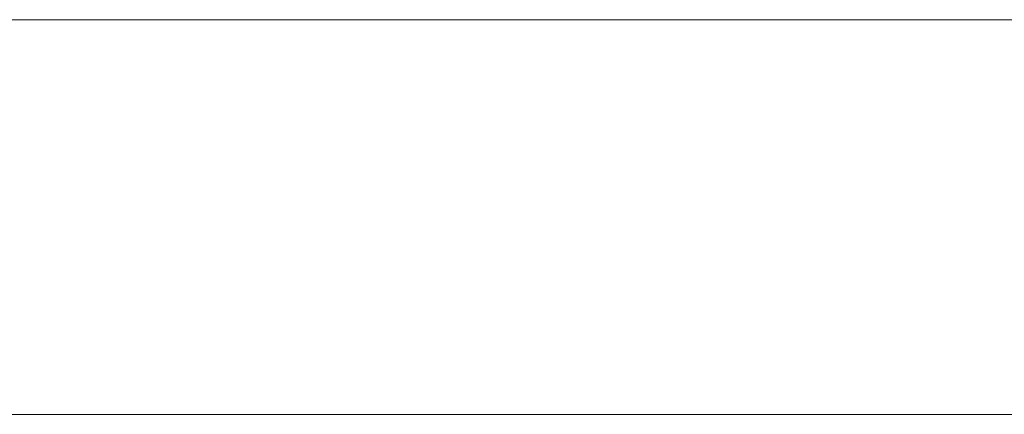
# Model space of a CAD drawing. Extents: x -89225 to 110569, y 13360 to 87647.
# Tile 51 of 256: x 7769 to 9015, y 30897 to 31397. Entities that reach past the tile are written whole.
import ezdxf

# ---------------------------------------------------------------- set-up
doc = ezdxf.new("R2010")
doc.units = 0
doc.layers.add('Beluchtingstank', color=253, linetype='Continuous')

msp = doc.modelspace()

# ---------------------------------------------------------------- linework, layer by layer
at = {"layer": 'Beluchtingstank', "lineweight": 9}
for p, q in [((8314.7, 31396.8), (1539.7, 31396.8)), ((8314.7, 31396.8), (10469.7, 31396.8)), ((8314.7, 30896.8), (1539.7, 30896.8)), ((8314.7, 30896.8), (1539.7, 30896.8)), ((8314.7, 30896.8), (11464.7, 30896.8)), ((8314.7, 30896.8), (11464.7, 30896.8))]:
    msp.add_line(p, q, dxfattribs=at)

doc.saveas('drawing.dxf')
